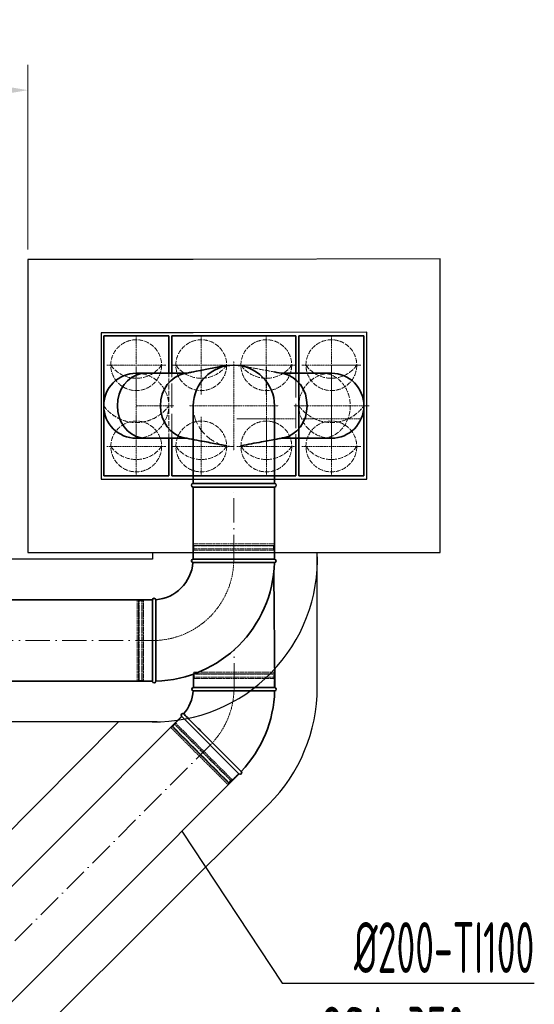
# Model space of a CAD drawing. Header units: millimetres. Extents: x -20688 to 44066, y -7315 to 67290.
# Tile 74 of 75: x 36112 to 37378, y 57495 to 59917. Entities that reach past the tile are written whole.
import ezdxf

# ---------------------------------------------------------------- set-up
doc = ezdxf.new("R2010")
doc.units = ezdxf.units.MM
for name, pattern in [('ACAD_ISO02W100', [15, 12, -3]), ('ACAD_ISO10W100', [18, 12, -3, 0, -3]), ('phl_thick', [0])]:
    doc.linetypes.add(name, pattern=pattern)
for name, color, linetype, lineweight in [('UT_KOTY - DIMENZE', 7, 'Continuous', 5), ('VZT_01 SUP (PŘÍVOD) - OBRYS', 5, 'Continuous', 35), ('VZT_02 SUP (PŘÍVOD) - OSA', 5, 'ACAD_ISO10W100', 5), ('VZT_04 SUP (PŘÍVOD) - SKRYTÉ', 5, 'ACAD_ISO02W100', 5), ('VZT_05 ETA (ODVOD) - OBRYS', 6, 'Continuous', 35), ('VZT_06 ETA (ODVOD) - OSA', 6, 'ACAD_ISO10W100', 5), ('VZT_08 ETA (ODVOD) - SKRYTÉ', 6, 'ACAD_ISO02W100', 5), ('VZT_0B ETA (ODVOD)', 6, 'Continuous', 35), ('VZT_60_KOTY - DIMENZE', 7, 'Continuous', 5)]:
    doc.layers.add(name, color=color, linetype=linetype, lineweight=lineweight)
doc.layers.add('VZT_03 SUP (PŘÍVOD) - NETISK', color=8, linetype='ACAD_ISO02W100', lineweight=5, plot=False)
doc.layers.add('VZT_07 ETA (ODVOD) - NETISK', color=8, linetype='ACAD_ISO02W100', lineweight=5, plot=False)
doc.layers.add('VZT_IZOLACE - TEPELNÁ', color=6, linetype='IZOLACE TEPELNA')
doc.styles.add('EVORA_125', font='isocp.shx', dxfattribs={"width": 0.6, "height": 125})
doc.styles.add('ISOCP 2.5', font='isocp.shx', dxfattribs={"width": 0.6, "height": 2.5})
doc.styles.get("Standard").update_dxf_attribs({"font": 'arial.ttf'})
doc.linetypes.add('IZOLACE TEPELNA', pattern='A,12.7,-1.5,["T",Standard,S=2.54,R=0,X=0,Y=-1.27],-3', length=17.2)

msp = doc.modelspace()

# ---------------------------------------------------------------- linework, layer by layer
for p, q in [((36538.8, 59327.2), (36132.4, 59327.2)), ((36132.4, 59327.2), (36132.4, 58606.6)), ((37146.3, 59328.6), (36538.8, 59327.2)), ((37146.3, 58606.6), (37146.3, 59328.6)), ((36538.8, 59147.2), (36312.4, 59147.2)), ((36312.4, 59147.2), (36312.4, 58786.6)), ((36966.3, 59148.6), (36538.8, 59147.2)), ((36966.3, 58786.6), (36966.3, 59148.6)), ((36312.4, 58786.6), (36966.3, 58786.6)), ((36132.4, 58606.6), (37146.3, 58606.6))]:
    msp.add_line(p, q)
at = {"layer": 'UT_KOTY - DIMENZE'}
msp.add_line((36132.4, 59351.7), (36132.4, 59806.4), dxfattribs=at)
msp.add_solid([(36007.4, 59764.8), (36007.4, 59723.1), (36132.4, 59743.9)], dxfattribs=at)
at = {"layer": 'VZT_01 SUP (PŘÍVOD) - OBRYS'}
for p, q in [((36478.8, 59139.9), (36318.8, 59139.9)), ((36318.8, 59139.9), (36318.8, 58794.9)), ((36478.8, 59047.6), (36478.8, 59139.9)), ((36798.7, 59067.4), (36798.7, 59139.9)), ((36798.7, 59139.9), (36958.7, 59139.9)), ((36958.7, 59139.9), (36958.7, 59067.4)), ((36798.7, 58867.4), (36798.7, 59067.4)), ((36958.7, 59067.4), (36958.7, 58867.4)), ((36522.2, 59047.6), (36398.8, 59047.6)), ((36878.7, 59047.6), (36755.3, 59047.6)), ((36538.8, 58776.4), (36538.8, 58967.4)), ((36538.8, 58776.4), (36538.8, 58967.4)), ((36738.8, 58776.4), (36738.8, 58967.4)), ((36522.2, 58887.6), (36398.8, 58887.6)), ((36478.8, 58794.9), (36478.8, 58887.6)), ((36878.7, 58887.6), (36755.3, 58887.6)), ((36798.7, 58794.9), (36798.7, 58867.4)), ((36958.7, 58867.4), (36958.7, 58794.9)), ((36318.8, 58794.9), (36478.8, 58794.9)), ((36958.7, 58794.9), (36798.7, 58794.9)), ((36538.8, 58776.4), (36738.8, 58776.4)), ((36538.8, 58776.4), (36738.8, 58776.4)), ((36538.8, 58767.4), (36738.8, 58767.4)), ((36738.7, 58589.9), (36538.7, 58589.9)), ((36638.7, 58581.9), (36738.7, 58581.9)), ((36438.7, 58489.9), (36438.7, 58289.9)), ((36446.7, 58390), (36446.7, 58289.9))]:
    msp.add_line(p, q, dxfattribs=at)
for points in [[(36538.7, 58767.4), (36538.7, 58589.9)], [(36738.7, 58767.4), (36738.7, 58589.9)], [(36438.7, 58489.9), (35045.3, 58489.9)], [(36438.7, 58289.9), (35045.3, 58289.9)]]:
    msp.add_lwpolyline(points, dxfattribs=at)
for centre, radius, start, end in [((36638.9, 58967.4), 100, 0, 180), ((36398.8, 58967.6), 80, 90, 270), ((36878.7, 58967.6), 80, 270, 90), ((36538.8, 58771.9), 4.5, 90, 270), ((36738.8, 58771.9), 4.5, 270, 90), ((36438.7, 58589.9), 300, 271.5281, 358.4719), ((36438.7, 58589.9), 100, 274.5812, 355.4188), ((36538.7, 58585.9), 4, 90, 265.4188), ((36738.7, 58585.9), 4, 270, 90), ((36442.7, 58489.9), 4, 4.5812, 180), ((36442.7, 58289.9), 4, 180, 0)]:
    msp.add_arc(centre, radius, start, end, dxfattribs=at)
for centre in [(36421.6, 58967.6), (36527.8, 58967.6)]:
    msp.add_ellipse(centre, major_axis=(0, 80), ratio=0.866025, start_param=0.159775, end_param=2.981818, dxfattribs=at)
at = {"layer": 'VZT_01 SUP (PŘÍVOD) - OBRYS', "extrusion": (-4.89496e-17, -2.6306e-16, -1)}
msp.add_ellipse((36749.8, 58967.6), major_axis=(0, 80), ratio=0.866025, start_param=0.159775, end_param=2.981818, dxfattribs=at)
at = {"layer": 'VZT_01 SUP (PŘÍVOD) - OBRYS'}
for points, knots in [([(36516.7, 59046.5), (36518.1, 59046.8), (36519.5, 59047.1), (36525, 59048.1), (36529.1, 59048.9), (36535.1, 59050), (36536.9, 59050.3), (36621.3, 59067.4)], [0, 0, 0, 0, 10, 10, 40, 40, 53.321196, 53.321196, 53.321196, 53.321196]), ([(36620.4, 58869.3), (36619, 58869.5), (36617.7, 58869.8), (36612.1, 58870.8), (36608, 58871.6), (36591.4, 58874.7), (36579, 58877), (36550, 58882.4), (36533.3, 58885.5), (36516.7, 58888.6)], [0, 0, 0, 0, 10, 10, 40, 40, 130.000003, 130.000003, 250.589306, 250.589306, 250.589306, 250.589306]), ([(36760.8, 58888.6), (36759.4, 58888.3), (36758, 58888.1), (36752.5, 58887), (36748.4, 58886.3), (36731.9, 58883.2), (36719.5, 58880.9), (36690.4, 58875.5), (36673.8, 58872.4), (36657.1, 58869.3)], [0, 0, 0, 0, 10, 10, 40, 40, 130.000005, 130.000005, 250.589308, 250.589308, 250.589308, 250.589308]), ([(36638.7, 58581.9), (36626.1, 58581.9), (36613.5, 58581.9), (36589.7, 58581.9), (36578.6, 58581.9), (36559.7, 58581.9), (36552.2, 58581.9), (36541.7, 58581.9), (36538.8, 58581.9), (36538.4, 58581.9), (36538.4, 58581.9), (36538.4, 58581.9)], [157.533456, 157.533456, 157.533456, 157.533456, 195.393508, 195.393508, 234.551342, 234.551342, 273.721472, 273.721472, 312.806301, 312.806301, 315.294186, 315.294186, 315.294186, 315.294186]), ([(36446.7, 58490.2), (36446.7, 58490.2), (36446.7, 58488), (36446.7, 58479.1), (36446.7, 58472.1), (36446.7, 58454.3), (36446.7, 58443.6), (36446.7, 58419.9), (36446.7, 58407.1), (36446.7, 58392.7), (36446.7, 58391.4), (36446.7, 58390)], [315.294186, 315.294186, 315.294186, 315.294186, 351.735982, 351.735982, 390.710875, 390.710875, 429.832624, 429.832624, 468.991563, 468.991563, 473.053633, 473.053633, 473.053633, 473.053633])]:
    msp.add_open_spline(points, degree=3, knots=knots, dxfattribs=at)
msp.add_open_spline([(36738.8, 59050.6), (36746.1, 59049.3), (36753.4, 59047.9), (36760.8, 59046.5)], degree=3, dxfattribs=at)
at = {"layer": 'VZT_02 SUP (PŘÍVOD) - OSA', "ltscale": 0.3}
for p, q in [((36398.7, 59139.9), (36398.7, 59067.4)), ((36398.8, 59139.9), (36398.8, 59067.4)), ((36878.7, 59139.9), (36878.7, 59067.4)), ((36878.7, 59139.9), (36878.7, 59067.4)), ((36878.7, 59139.9), (36878.7, 59067.4)), ((36878.7, 59139.9), (36878.7, 59067.4)), ((36326.2, 59067.4), (36398.7, 59067.4)), ((36326.2, 59067.4), (36398.7, 59067.4)), ((36326.3, 59067.4), (36398.8, 59067.4)), ((36398.7, 58994.9), (36398.7, 59067.4)), ((36398.7, 58994.9), (36398.7, 59067.4)), ((36471.3, 59067.4), (36398.8, 59067.4)), ((36471.3, 59067.4), (36398.8, 59067.4)), ((36471.3, 59067.4), (36398.8, 59067.4)), ((36398.8, 58994.9), (36398.8, 59067.4)), ((36398.8, 59060.4), (36398.8, 58967.6)), ((36638.8, 58967.4), (36638.8, 59077.4)), ((36638.8, 58967.4), (36638.8, 59077.4)), ((36878.7, 59067.4), (36806.2, 59067.4)), ((36878.7, 59067.4), (36806.2, 59067.4)), ((36878.7, 59067.4), (36878.7, 58994.9)), ((36878.7, 59067.4), (36951.2, 59067.4)), ((36951.2, 59067.4), (36878.7, 59067.4)), ((36878.7, 58994.9), (36878.7, 59067.4)), ((36878.7, 58994.9), (36878.7, 59067.4)), ((36878.7, 58994.9), (36878.7, 59067.4)), ((36951.2, 59067.4), (36878.7, 59067.4)), ((36951.2, 59067.4), (36878.7, 59067.4)), ((36878.7, 58994.9), (36878.7, 59067.4)), ((36878.7, 59060.4), (36878.7, 58967.6)), ((36878.8, 59008.1), (36878.8, 58935.6)), ((36398.8, 58967.6), (36491.6, 58967.6)), ((36398.8, 58874.8), (36398.8, 58967.6)), ((36638.8, 58967.4), (36528.8, 58967.4)), ((36638.8, 58967.4), (36748.8, 58967.4)), ((36638.8, 58967.4), (36638.8, 58857.4)), ((36638.8, 58967.4), (36748.8, 58967.4)), ((36638.8, 58967.4), (36638.8, 58857.4)), ((36878.7, 58967.6), (36785.9, 58967.6)), ((36971.5, 58967.6), (36878.7, 58967.6)), ((36878.7, 58874.8), (36878.7, 58967.6)), ((36398.8, 58939.9), (36398.8, 58867.4)), ((36398.8, 58939.9), (36398.8, 58867.4)), ((36878.8, 58935.6), (36806.3, 58935.6)), ((36878.7, 58939.9), (36878.7, 58867.4)), ((36878.8, 58935.6), (36878.8, 58863.1)), ((36878.8, 58935.6), (36951.3, 58935.6)), ((36326.3, 58867.4), (36398.8, 58867.4)), ((36326.3, 58867.4), (36398.8, 58867.4)), ((36471.3, 58867.4), (36398.8, 58867.4)), ((36471.3, 58867.4), (36398.8, 58867.4)), ((36398.8, 58794.9), (36398.8, 58867.4)), ((36398.8, 58794.9), (36398.8, 58867.4)), ((36806.3, 58867.4), (36878.8, 58867.4)), ((36951.2, 58867.4), (36878.7, 58867.4)), ((36878.7, 58794.9), (36878.7, 58867.4))]:
    msp.add_line(p, q, dxfattribs=at)
at = {"layer": 'VZT_02 SUP (PŘÍVOD) - OSA', "ltscale": 5}
for points in [[(36638.7, 58589.9), (36638.7, 58767.4)], [(35045.3, 58389.9), (36438.7, 58389.9)]]:
    msp.add_lwpolyline(points, dxfattribs=at)
at = {"layer": 'VZT_02 SUP (PŘÍVOD) - OSA', "ltscale": 0.3}
msp.add_lwpolyline([(36438.7, 58389.9), (36438.7, 58389.9, 0.414214), (36638.7, 58589.9), (36638.7, 58589.9)], format="xyb", dxfattribs=at)
at = {"layer": 'VZT_03 SUP (PŘÍVOD) - NETISK', "ltscale": 0.4}
for p, q in [((36538.7, 58623.4), (36738.7, 58623.4)), ((36538.7, 58623.4), (36538.7, 58622.9)), ((36538.7, 58622.9), (36738.7, 58622.9)), ((36539.7, 58627.9), (36737.7, 58627.9)), ((36539.7, 58627.9), (36539.7, 58623.9)), ((36539.7, 58623.9), (36737.7, 58623.9)), ((36540.7, 58623.9), (36540.7, 58623.4)), ((36540.7, 58622.9), (36540.7, 58615.9)), ((36736.7, 58623.9), (36736.7, 58623.4)), ((36736.7, 58622.9), (36736.7, 58615.9)), ((36737.7, 58627.9), (36737.7, 58623.9)), ((36738.7, 58623.4), (36738.7, 58622.9)), ((36538.7, 58615.9), (36738.7, 58615.9)), ((36538.7, 58615.9), (36538.7, 58615.4)), ((36538.7, 58615.4), (36738.7, 58615.4)), ((36539.7, 58611.9), (36737.7, 58611.9)), ((36539.7, 58611.9), (36539.7, 58589.9)), ((36540.7, 58615.4), (36540.7, 58611.9)), ((36736.7, 58615.4), (36736.7, 58611.9)), ((36737.7, 58611.9), (36737.7, 58589.9)), ((36738.7, 58615.9), (36738.7, 58615.4)), ((36400.7, 58488.9), (36400.7, 58290.9)), ((36404.7, 58488.9), (36400.7, 58488.9)), ((36404.7, 58488.9), (36404.7, 58290.9)), ((36405.2, 58487.9), (36404.7, 58487.9)), ((36405.2, 58489.9), (36405.2, 58289.9)), ((36405.7, 58489.9), (36405.2, 58489.9)), ((36405.7, 58489.9), (36405.7, 58289.9)), ((36412.7, 58487.9), (36405.7, 58487.9)), ((36412.7, 58489.9), (36412.7, 58289.9)), ((36413.2, 58489.9), (36412.7, 58489.9)), ((36413.2, 58489.9), (36413.2, 58289.9)), ((36416.7, 58487.9), (36413.2, 58487.9)), ((36416.7, 58488.9), (36416.7, 58290.9)), ((36438.7, 58488.9), (36416.7, 58488.9)), ((36404.7, 58290.9), (36400.7, 58290.9)), ((36405.2, 58291.9), (36404.7, 58291.9)), ((36405.7, 58289.9), (36405.2, 58289.9)), ((36412.7, 58291.9), (36405.7, 58291.9)), ((36413.2, 58289.9), (36412.7, 58289.9)), ((36416.7, 58291.9), (36413.2, 58291.9)), ((36438.7, 58290.9), (36416.7, 58290.9))]:
    msp.add_line(p, q, dxfattribs=at)
at = {"layer": 'VZT_04 SUP (PŘÍVOD) - SKRYTÉ'}
msp.add_line((36478.8, 58887.6), (36478.8, 59047.6), dxfattribs=at)
for centre in [(36398.7, 59067.4), (36878.7, 59067.4), (36398.8, 58867.4), (36878.7, 58867.4)]:
    msp.add_circle(centre, 62.5, dxfattribs=at)
for centre, radius, start, end in [((36398.8, 59111.9), 76.7, 215.4307, 324.5693), ((36878.7, 59111.9), 76.7, 215.4307, 324.5693), ((36398.8, 58967.6), 80, 270, 90), ((36878.7, 58967.6), 80, 90, 270), ((36398.8, 59024.5), 98.2, 215.4307, 324.5693), ((36878.7, 59024.5), 98.2, 215.4307, 324.5693), ((36398.8, 58911.9), 76.7, 215.4307, 324.5693), ((36878.7, 58911.9), 76.7, 215.4307, 324.5693)]:
    msp.add_arc(centre, radius, start, end, dxfattribs=at)
at = {"layer": 'VZT_04 SUP (PŘÍVOD) - SKRYTÉ', "ltscale": 2}
msp.add_arc((36638.8, 58967.2), 100, 90, 270, dxfattribs=at)
at = {"layer": 'VZT_04 SUP (PŘÍVOD) - SKRYTÉ', "extrusion": (-4.89496e-17, -2.6306e-16, -1)}
msp.add_ellipse((36855.9, 58967.6), major_axis=(0, 80), ratio=0.866025, start_param=0.159775, end_param=2.981818, dxfattribs=at)
at = {"layer": 'VZT_04 SUP (PŘÍVOD) - SKRYTÉ'}
for points, knots in [([(36538.8, 59050.6), (36549.3, 59052.6), (36559.9, 59054.6), (36587.1, 59059.7), (36603.8, 59062.8), (36620.4, 59065.9)], [53.321196, 53.321196, 53.321196, 53.321196, 130.000005, 130.000005, 250.589308, 250.589308, 250.589308, 250.589308]), ([(36657.1, 59065.9), (36658.5, 59065.6), (36659.9, 59065.4), (36665.4, 59064.3), (36669.5, 59063.5), (36686.1, 59060.5), (36698.5, 59058.1), (36720.2, 59054.1), (36729.5, 59052.4), (36738.8, 59050.6)], [0, 0, 0, 0, 10, 10, 40, 40, 130.000003, 130.000003, 197.268038, 197.268038, 197.268038, 197.268038])]:
    msp.add_open_spline(points, degree=3, knots=knots, dxfattribs=at)
at = {"layer": 'VZT_05 ETA (ODVOD) - OBRYS'}
for p, q in [((36737, 58557.9), (36739.3, 58274.2)), ((36539.3, 58307.3), (36539.3, 58274.2)), ((36539.3, 58274.2), (36739.3, 58274.2)), ((36639.3, 58266.2), (36739.3, 58266.2)), ((36651.5, 58062.1), (36510, 58203.5)), ((36586.4, 58138.5), (36657.1, 58067.7))]:
    msp.add_line(p, q, dxfattribs=at)
for points in [[(36509.9, 58203.4), (35329.8, 57020)], [(36651.6, 58062.2), (35471.4, 56878.8)]]:
    msp.add_lwpolyline(points, dxfattribs=at)
for centre, radius, start, end in [((36439.3, 58274.2), 100, 319.5812, 355.4188), ((36539.3, 58270.2), 4, 90, 265.4188), ((36439.3, 58274.2), 300, 316.5281, 358.4719), ((36739.3, 58270.2), 4, 270, 90), ((36512.9, 58206.3), 4, 49.5812, 225), ((36654.3, 58064.9), 4, 225, 45)]:
    msp.add_arc(centre, radius, start, end, dxfattribs=at)
for points, knots in [([(36539, 58266.2), (36539, 58266.2), (36541.2, 58266.2), (36550.2, 58266.2), (36557.1, 58266.2), (36574.9, 58266.2), (36585.6, 58266.2), (36609.3, 58266.2), (36622.2, 58266.2), (36636.6, 58266.2), (36637.9, 58266.2), (36639.3, 58266.2)], [315.294186, 315.294186, 315.294186, 315.294186, 351.735982, 351.735982, 390.710875, 390.710875, 429.832624, 429.832624, 468.991563, 468.991563, 473.053633, 473.053633, 473.053633, 473.053633]), ([(36586.4, 58138.5), (36577.4, 58147.4), (36568.6, 58156.3), (36551.7, 58173.1), (36543.9, 58181), (36530.5, 58194.3), (36525.2, 58199.6), (36517.8, 58207.1), (36515.7, 58209.1), (36515.5, 58209.4), (36515.5, 58209.4), (36515.5, 58209.4)], [157.533456, 157.533456, 157.533456, 157.533456, 195.393508, 195.393508, 234.551342, 234.551342, 273.721472, 273.721472, 312.806301, 312.806301, 315.294186, 315.294186, 315.294186, 315.294186])]:
    msp.add_open_spline(points, degree=3, knots=knots, dxfattribs=at)
at = {"layer": 'VZT_06 ETA (ODVOD) - OSA', "ltscale": 0.3}
for p, q in [((36558.7, 59139.9), (36558.7, 59067.4)), ((36558.8, 59139.9), (36558.8, 59067.4)), ((36718.7, 59139.9), (36718.7, 59067.4)), ((36718.7, 59139.9), (36718.7, 59067.4)), ((36718.7, 59139.9), (36718.7, 59067.4)), ((36486.2, 59067.4), (36558.7, 59067.4)), ((36486.2, 59067.4), (36558.7, 59067.4)), ((36486.3, 59067.4), (36558.8, 59067.4)), ((36491.8, 59067.4), (36564.3, 59067.4)), ((36558.7, 58994.9), (36558.7, 59067.4)), ((36558.7, 58994.9), (36558.7, 59067.4)), ((36558.7, 59067.4), (36631.2, 59067.4)), ((36558.8, 59067.4), (36631.3, 59067.4)), ((36558.8, 58994.9), (36558.8, 59067.4)), ((36564.3, 59067.4), (36636.8, 59067.4)), ((36718.7, 59067.4), (36646.2, 59067.4)), ((36718.7, 59067.4), (36646.2, 59067.4)), ((36718.7, 59067.4), (36646.2, 59067.4)), ((36718.7, 59067.4), (36646.2, 59067.4)), ((36718.7, 59067.4), (36646.2, 59067.4)), ((36718.7, 59067.4), (36646.2, 59067.4)), ((36718.7, 59067.4), (36646.2, 59067.4)), ((36718.7, 59067.4), (36646.2, 59067.4)), ((36646.3, 59067.4), (36718.8, 59067.4)), ((36646.3, 59067.4), (36718.8, 59067.4)), ((36791.2, 59067.4), (36718.7, 59067.4)), ((36718.7, 58994.9), (36718.7, 59067.4)), ((36718.7, 58994.9), (36718.7, 59067.4)), ((36718.7, 58994.9), (36718.7, 59067.4)), ((36791.2, 59067.4), (36718.7, 59067.4)), ((36791.2, 59067.4), (36718.7, 59067.4)), ((36718.7, 58994.9), (36718.7, 59067.4)), ((36718.8, 58994.9), (36718.8, 59067.4)), ((36718.8, 58994.9), (36718.8, 59067.4)), ((36718.8, 59008.1), (36718.8, 58935.6)), ((36558.8, 58939.9), (36558.8, 58867.4)), ((36558.8, 58939.9), (36558.8, 58867.4)), ((36646.3, 58935.6), (36718.8, 58935.6)), ((36718.8, 58935.6), (36646.3, 58935.6)), ((36718.8, 58935.6), (36646.3, 58935.6)), ((36718.8, 58935.6), (36646.3, 58935.6)), ((36718.8, 58939.9), (36718.8, 58867.4)), ((36718.8, 58863.1), (36718.8, 58935.6)), ((36791.3, 58935.6), (36718.8, 58935.6)), ((36718.8, 58863.1), (36718.8, 58935.6)), ((36486.3, 58867.4), (36558.8, 58867.4)), ((36486.3, 58867.4), (36558.8, 58867.4)), ((36558.8, 58867.4), (36631.3, 58867.4)), ((36558.8, 58794.9), (36558.8, 58867.4)), ((36558.8, 58794.9), (36558.8, 58867.4)), ((36558.8, 58867.4), (36631.3, 58867.4)), ((36646.3, 58867.4), (36718.8, 58867.4)), ((36718.8, 58867.4), (36791.3, 58867.4)), ((36718.8, 58794.9), (36718.8, 58867.4))]:
    msp.add_line(p, q, dxfattribs=at)
at = {"layer": 'VZT_06 ETA (ODVOD) - OSA', "ltscale": 5}
msp.add_line((36639.3, 58274.2), (36639.3, 58366.8), dxfattribs=at)
at = {"layer": 'VZT_06 ETA (ODVOD) - OSA', "ltscale": 0.3}
msp.add_lwpolyline([(36639.3, 58274.2), (36639.3, 58274.2, -0.198912), (36580.8, 58132.8, -0.198912)], format="xyb", dxfattribs=at)
at = {"layer": 'VZT_06 ETA (ODVOD) - OSA', "ltscale": 5}
msp.add_lwpolyline([(35400.6, 56949.4), (36580.8, 58132.8)], dxfattribs=at)
at = {"layer": 'VZT_07 ETA (ODVOD) - NETISK', "ltscale": 0.4}
for p, q in [((36539.3, 58307.7), (36739.3, 58307.7)), ((36539.3, 58307.2), (36539.3, 58307.7)), ((36539.3, 58307.2), (36739.3, 58307.2)), ((36540.3, 58312.2), (36738.3, 58312.2)), ((36540.3, 58308.2), (36540.3, 58312.2)), ((36540.3, 58308.2), (36738.3, 58308.2)), ((36541.3, 58307.7), (36541.3, 58308.2)), ((36541.3, 58300.2), (36541.3, 58307.2)), ((36737.3, 58307.7), (36737.3, 58308.2)), ((36737.3, 58300.2), (36737.3, 58307.2)), ((36738.3, 58308.2), (36738.3, 58312.2)), ((36739.3, 58307.2), (36739.3, 58307.7)), ((36539.3, 58300.2), (36739.3, 58300.2)), ((36539.3, 58299.7), (36539.3, 58300.2)), ((36539.3, 58299.7), (36739.3, 58299.7)), ((36540.3, 58296.2), (36738.3, 58296.2)), ((36540.3, 58274.2), (36540.3, 58296.2)), ((36541.3, 58296.2), (36541.3, 58299.7)), ((36737.3, 58296.2), (36737.3, 58299.7)), ((36738.3, 58274.2), (36738.3, 58296.2)), ((36739.3, 58299.7), (36739.3, 58300.2)), ((36488.1, 58178.7), (36493.1, 58183.7)), ((36491.7, 58185.1), (36492, 58185.5)), ((36491.7, 58185.1), (36633.1, 58043.7)), ((36492, 58185.5), (36633.4, 58044)), ((36493.4, 58184), (36495.9, 58186.5)), ((36495.2, 58187.2), (36510.8, 58202.8)), ((36495.2, 58187.2), (36635.2, 58047.2)), ((36483.9, 58175.9), (36486.7, 58178.7)), ((36483.9, 58175.9), (36623.9, 58035.9)), ((36486.4, 58179.8), (36486.7, 58180.2)), ((36486.4, 58179.8), (36627.8, 58038.4)), ((36486.7, 58180.2), (36628.1, 58038.7)), ((36486.7, 58178.7), (36626.7, 58038.7)), ((36487.4, 58178), (36487.8, 58178.4)), ((36635.2, 58047.2), (36650.8, 58062.8)), ((36623.9, 58035.9), (36626.7, 58038.7)), ((36626, 58039.4), (36626.4, 58039.8)), ((36626.7, 58040.2), (36631.7, 58045.1)), ((36627.8, 58038.4), (36628.1, 58038.7)), ((36632, 58045.5), (36634.5, 58047.9)), ((36633.1, 58043.7), (36633.4, 58044))]:
    msp.add_line(p, q, dxfattribs=at)
at = {"layer": 'VZT_08 ETA (ODVOD) - SKRYTÉ', "ltscale": 5}
for p, q in [((36538.8, 59139.9), (36738.8, 59139.9)), ((36486.3, 58887.6), (36486.3, 59047.6)), ((36791.3, 59047.6), (36791.3, 58887.6))]:
    msp.add_line(p, q, dxfattribs=at)
at = {"layer": 'VZT_08 ETA (ODVOD) - SKRYTÉ'}
for centre in [(36558.7, 59067.4), (36718.7, 59067.4), (36558.8, 58867.4), (36558.8, 58867.4), (36718.8, 58867.4), (36718.8, 58867.4)]:
    msp.add_circle(centre, 62.5, dxfattribs=at)
for centre in [(36558.8, 59111.9), (36718.8, 59111.9), (36558.8, 58911.9), (36718.8, 58911.9)]:
    msp.add_arc(centre, 76.7, 215.4307, 324.5693, dxfattribs=at)
at = {"layer": 'VZT_0B ETA (ODVOD)'}
for p, q in [((36486.3, 59047.6), (36486.3, 59139.9)), ((36486.3, 59139.9), (36738.8, 59139.9)), ((36738.8, 59139.9), (36791.3, 59139.9)), ((36791.3, 59139.9), (36791.3, 59047.6)), ((36486.3, 58794.9), (36486.3, 58887.6)), ((36791.3, 58887.6), (36791.3, 58794.9)), ((36791.3, 58794.9), (36486.3, 58794.9))]:
    msp.add_line(p, q, dxfattribs=at)
at = {"layer": 'VZT_60_KOTY - DIMENZE', "linetype": 'ByBlock', "lineweight": -2}
msp.add_line((36757.6, 57547.2), (36807.6, 57547.2), dxfattribs=at)
for points in [[(36511, 57921.2), (36757.6, 57547.2)], [(36807.6, 57547.2), (37377.9, 57547.2)]]:
    msp.add_lwpolyline(points, dxfattribs=at)
at = {"layer": 'VZT_IZOLACE - TEPELNÁ', "ltscale": 0.5}
for p, q in [((36439.3, 58589.9), (36439.3, 58606.6)), ((36843.9, 58274.7), (36843.9, 58606.6)), ((36438.7, 58589.9), (35237.3, 58589.9)), ((36450.6, 58190), (35237.3, 58189.9)), ((36355.3, 58190), (35258.8, 57090.3)), ((36725.4, 57988.1), (35541.6, 56807.5))]:
    msp.add_line(p, q, dxfattribs=at)
for centre, radius, start, end in [((36444.3, 58589.9), 400, 269.1024, 2.3937), ((36439.3, 58274.2), 404.6, 314.8407, 0.0707)]:
    msp.add_arc(centre, radius, start, end, dxfattribs=at)

# ---------------------------------------------------------------- texts
at = {"layer": 'UT_KOTY - DIMENZE', "insert": (35684.8, 59831.4), "char_height": 125, "attachment_point": 5, "style": 'ISOCP 2.5'}
msp.add_mtext('min 500 mm', dxfattribs=at)
at = {"layer": 'VZT_60_KOTY - DIMENZE', "linetype": 'phl_thick', "insert": (37377.9, 57697.2), "char_height": 125, "attachment_point": 3, "style": 'EVORA_125'}
msp.add_mtext('%%C200-TI100\\POSA 350\\~mm', dxfattribs=at)

doc.saveas('drawing.dxf')
